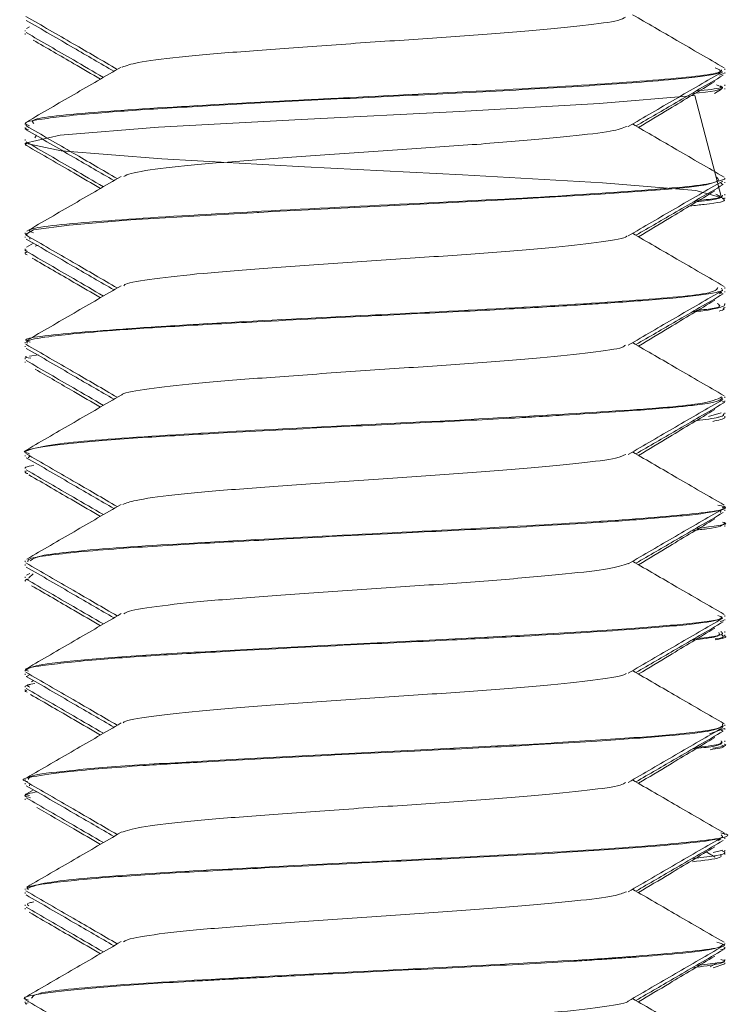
# Model space of a CAD drawing. Header units: millimetres. Extents: x -336 to 487, y -1247 to -28.
# Tile 38 of 49: x 369.45 to 377.63, y -483.29 to -472.04. Entities that reach past the tile are written whole.
import ezdxf

# ---------------------------------------------------------------- set-up
doc = ezdxf.new("R2010")
doc.units = ezdxf.units.MM

msp = doc.modelspace()

# ---------------------------------------------------------------- linework, layer by layer
at = {"color": 7, "linetype": 'Continuous', "lineweight": 15}
for p, q in [((369.515, -472.157), (369.515, -472.167)), ((369.566, -472.118), (369.533, -472.137)), ((369.515, -472.195), (369.515, -472.205)), ((377.515, -472.608), (377.515, -472.599)), ((377.453, -472.671), (377.501, -472.652)), ((377.515, -472.652), (377.515, -472.641)), ((377.397, -472.879), (377.476, -472.831)), ((377.515, -472.792), (377.515, -472.782)), ((377.515, -472.831), (377.515, -472.821)), ((369.515, -473.224), (369.515, -473.233)), ((369.515, -473.267), (369.515, -473.277)), ((369.515, -473.407), (369.515, -473.417)), ((369.646, -473.357), (369.628, -473.388)), ((369.515, -473.446), (369.515, -473.456)), ((377.515, -473.858), (377.515, -473.849)), ((377.488, -473.921), (377.47, -473.902)), ((377.515, -473.902), (377.515, -473.892)), ((377.515, -474.041), (377.515, -474.032)), ((377.515, -474.081), (377.515, -474.071)), ((369.515, -474.473), (369.515, -474.483)), ((369.515, -474.517), (369.515, -474.527)), ((369.569, -474.544), (369.57, -474.527)), ((369.515, -474.657), (369.515, -474.667)), ((369.611, -474.592), (369.533, -474.637)), ((369.631, -474.625), (369.664, -474.612)), ((369.515, -474.696), (369.515, -474.706)), ((377.515, -475.108), (377.515, -475.098)), ((377.436, -475.142), (377.487, -475.166)), ((377.454, -475.171), (377.477, -475.152)), ((377.515, -475.152), (377.515, -475.142)), ((377.515, -475.292), (377.515, -475.281)), ((377.515, -475.331), (377.515, -475.321)), ((369.515, -475.723), (369.515, -475.733)), ((369.515, -475.767), (369.515, -475.777)), ((369.566, -475.884), (369.668, -475.867)), ((369.515, -475.906), (369.515, -475.917)), ((369.515, -475.946), (369.515, -475.956)), ((377.515, -476.358), (377.515, -476.348)), ((377.515, -476.402), (377.515, -476.392)), ((377.474, -476.531), (377.328, -476.573)), ((377.515, -476.542), (377.515, -476.531)), ((377.515, -476.581), (377.515, -476.57)), ((369.515, -476.973), (369.515, -476.983)), ((369.515, -477.017), (369.515, -477.027)), ((369.552, -477.044), (369.569, -477.027)), ((369.515, -477.156), (369.515, -477.167)), ((369.515, -477.195), (369.515, -477.206)), ((377.467, -477.671), (377.468, -477.652)), ((377.515, -477.608), (377.515, -477.598)), ((377.515, -477.652), (377.515, -477.641)), ((377.515, -477.792), (377.515, -477.782)), ((377.515, -477.831), (377.515, -477.82)), ((369.515, -478.223), (369.515, -478.233)), ((369.515, -478.266), (369.515, -478.277)), ((369.569, -478.366), (369.533, -478.387)), ((369.558, -478.417), (369.608, -478.373)), ((369.515, -478.407), (369.515, -478.417)), ((369.515, -478.445), (369.515, -478.456)), ((377.463, -478.921), (377.503, -478.902)), ((377.515, -478.858), (377.515, -478.849)), ((377.515, -478.902), (377.515, -478.892)), ((377.515, -479.042), (377.515, -479.032)), ((377.515, -479.081), (377.515, -479.071)), ((369.515, -479.473), (369.515, -479.483)), ((369.515, -479.517), (369.515, -479.527)), ((369.532, -479.544), (369.564, -479.527)), ((369.611, -479.592), (369.587, -479.606)), ((369.515, -479.657), (369.515, -479.667)), ((369.515, -479.696), (369.515, -479.706)), ((369.573, -479.638), (369.516, -479.657)), ((377.51, -480.142), (377.341, -480.201)), ((377.492, -480.171), (377.465, -480.152)), ((377.515, -480.108), (377.515, -480.098)), ((377.515, -480.152), (377.515, -480.142)), ((377.515, -480.291), (377.515, -480.282)), ((377.515, -480.331), (377.515, -480.321)), ((369.515, -480.723), (369.515, -480.733)), ((369.515, -480.767), (369.515, -480.777)), ((369.611, -480.842), (369.533, -480.887)), ((369.567, -480.794), (369.569, -480.777)), ((369.515, -480.906), (369.515, -480.917)), ((369.515, -480.945), (369.515, -480.956)), ((377.437, -481.421), (377.469, -481.402)), ((377.515, -481.358), (377.515, -481.348)), ((377.515, -481.402), (377.515, -481.392)), ((377.493, -481.531), (377.382, -481.559)), ((377.515, -481.542), (377.515, -481.531)), ((377.404, -481.613), (377.301, -481.552)), ((377.515, -481.581), (377.515, -481.57)), ((369.515, -481.973), (369.515, -481.983)), ((369.515, -482.017), (369.515, -482.027)), ((369.515, -482.157), (369.515, -482.167)), ((369.515, -482.195), (369.515, -482.206)), ((377.515, -482.608), (377.515, -482.598)), ((377.515, -482.652), (377.515, -482.641)), ((377.429, -482.82), (377.347, -482.865)), ((377.38, -482.877), (377.514, -482.831)), ((377.515, -482.792), (377.515, -482.782)), ((377.515, -482.831), (377.515, -482.82)), ((369.515, -483.223), (369.515, -483.233)), ((369.515, -483.266), (369.515, -483.277))]:
    msp.add_line(p, q, dxfattribs=at)
at = {"color": 7, "linetype": 'Continuous', "lineweight": 15, "flags": 128}
for points in [[(377.476, -474.071), (377.173, -472.902), (376.078, -472.995), (374.482, -473.084), (372.67, -473.176), (371.042, -473.265), (369.915, -473.355), (369.515, -473.447), (369.927, -473.536), (371.08, -473.628), (372.71, -473.717), (374.517, -473.808), (376.117, -473.899), (377.183, -473.988), (377.51, -474.081), (377.51, -474.081)], [(369.541, -474.497), (369.519, -474.492), (369.61, -474.44), (370.019, -474.383), (370.726, -474.324), (371.641, -474.269), (371.906, -474.254), (372.052, -474.246), (372.128, -474.242), (372.167, -474.24), (372.176, -474.24), (372.181, -474.239), (372.182, -474.239), (372.182, -474.239), (372.182, -474.239), (372.182, -474.239), (372.182, -474.239), (372.182, -474.239), (372.182, -474.239), (372.183, -474.239), (372.183, -474.239), (372.187, -474.239), (372.245, -474.236), (372.345, -474.23), (372.677, -474.213), (373.959, -474.148), (375.064, -474.093), (376.094, -474.031), (376.828, -473.977), (377.079, -473.953), (377.302, -473.924), (377.515, -473.86), (377.508, -473.858)]]:
    msp.add_lwpolyline(points, dxfattribs=at)
at = {"color": 7, "linetype": 'Continuous', "lineweight": 15}
for points, knots in [([(369.525, -471.997), (369.705, -472.102), (370.053, -472.303), (370.401, -472.505), (370.569, -472.603)], [0, 0, 0, 0, 0.517336, 1, 1, 1, 1]), ([(369.529, -472.044), (369.709, -472.148), (370.043, -472.342), (370.377, -472.536), (370.531, -472.625)], [0, 0, 0, 0, 0.539771, 1, 1, 1, 1]), ([(376.38, -472.006), (376.359, -472.018), (376.302, -472.052), (375.918, -472.102), (375.3, -472.162), (374.507, -472.225), (373.625, -472.282), (372.735, -472.345), (371.913, -472.405), (371.243, -472.463), (370.775, -472.524), (370.672, -472.561), (370.624, -472.578)], [0, 0, 0, 0, 0.063626, 0.168297, 0.273633, 0.379963, 0.483992, 0.590329, 0.69565, 0.800334, 0.906852, 1, 1, 1, 1]), ([(377.507, -472.585), (377.327, -472.481), (376.978, -472.279), (376.629, -472.076), (376.46, -471.978)], [0, 0, 0, 0, 0.515927, 1, 1, 1, 1]), ([(369.527, -472.182), (369.707, -472.287), (370.001, -472.457), (370.296, -472.629), (370.41, -472.695)], [0, 0, 0, 0, 0.611587, 1, 1, 1, 1]), ([(369.608, -472.269), (369.763, -472.359), (370.02, -472.507), (370.276, -472.656), (370.377, -472.715)], [0, 0, 0, 0, 0.6049901, 1, 1, 1, 1]), ([(369.566, -473.248), (369.545, -473.24), (369.474, -473.213), (369.697, -473.168), (370.232, -473.108), (370.942, -473.058), (371.546, -473.024), (372.248, -472.985), (373.208, -472.935), (374.423, -472.877), (375.6, -472.815), (376.494, -472.756), (377.123, -472.702), (377.48, -472.654), (377.476, -472.621), (377.475, -472.608)], [0, 0, 0, 0, 0.0367859, 0.1204814, 0.2274299, 0.3083242, 0.351022, 0.3965209, 0.4895496, 0.5776117, 0.6779207, 0.7805865, 0.8455342, 0.9400956, 1, 1, 1, 1]), ([(370.614, -472.577), (370.435, -472.681), (370.075, -472.89), (369.715, -473.098), (369.535, -473.203)], [0, 0, 0, 0, 0.499694, 1, 1, 1, 1]), ([(377.405, -472.586), (377.443, -472.601), (377.556, -472.646), (376.849, -472.722), (375.478, -472.814), (373.668, -472.902), (371.832, -472.996), (370.369, -473.083), (369.552, -473.162), (369.6, -473.208), (369.617, -473.224)], [0, 0, 0, 0, 0.072784, 0.214535, 0.356893, 0.497766, 0.640782, 0.78157, 0.924158, 1, 1, 1, 1]), ([(376.411, -473.257), (376.591, -473.152), (376.95, -472.943), (377.311, -472.734), (377.491, -472.63)], [0, 0, 0, 0, 0.499656, 1, 1, 1, 1]), ([(376.499, -473.25), (376.652, -473.161), (376.984, -472.968), (377.317, -472.775), (377.497, -472.671)], [0, 0, 0, 0, 0.460378, 1, 1, 1, 1]), ([(376.528, -473.267), (376.646, -473.196), (376.937, -473.022), (377.227, -472.847), (377.399, -472.743)], [0, 0, 0, 0, 0.406138, 1, 1, 1, 1]), ([(377.138, -472.879), (377.139, -472.879), (377.373, -472.858), (377.525, -472.829), (377.478, -472.8), (377.466, -472.792)], [0, 0, 0, 0, 0.001096, 0.739761, 1, 1, 1, 1]), ([(377.421, -472.782), (377.457, -472.793), (377.535, -472.816), (377.31, -472.838), (377.188, -472.85)], [0, 0, 0, 0, 0.4583897, 1, 1, 1, 1]), ([(369.556, -473.294), (369.536, -473.29), (369.505, -473.285), (369.524, -473.279), (369.53, -473.277)], [0, 0, 0, 0, 0.657187, 1, 1, 1, 1]), ([(369.525, -473.247), (369.705, -473.352), (370.053, -473.553), (370.401, -473.755), (370.569, -473.853)], [0, 0, 0, 0, 0.517336, 1, 1, 1, 1]), ([(369.529, -473.294), (369.709, -473.398), (370.043, -473.592), (370.377, -473.786), (370.531, -473.875)], [0, 0, 0, 0, 0.539771, 1, 1, 1, 1]), ([(376.399, -473.255), (376.349, -473.274), (376.243, -473.313), (375.771, -473.367), (375.098, -473.43), (374.273, -473.491), (373.38, -473.548), (372.503, -473.612), (371.712, -473.67), (371.097, -473.73), (370.718, -473.785), (370.664, -473.816), (370.644, -473.828)], [0, 0, 0, 0, 0.093307, 0.197406, 0.303495, 0.409244, 0.513563, 0.620112, 0.724531, 0.830152, 0.93633, 1, 1, 1, 1]), ([(377.507, -473.835), (377.327, -473.731), (376.978, -473.529), (376.629, -473.326), (376.46, -473.228)], [0, 0, 0, 0, 0.515927, 1, 1, 1, 1]), ([(369.54, -473.475), (369.527, -473.471), (369.506, -473.465), (369.529, -473.458), (369.537, -473.456)], [0, 0, 0, 0, 0.6065684, 1, 1, 1, 1]), ([(369.527, -473.432), (369.707, -473.537), (370.001, -473.707), (370.296, -473.879), (370.41, -473.945)], [0, 0, 0, 0, 0.611587, 1, 1, 1, 1]), ([(369.533, -473.475), (369.713, -473.579), (369.995, -473.742), (370.276, -473.906), (370.377, -473.965)], [0, 0, 0, 0, 0.640327, 1, 1, 1, 1]), ([(370.614, -473.827), (370.435, -473.931), (370.075, -474.14), (369.715, -474.348), (369.535, -474.453)], [0, 0, 0, 0, 0.499694, 1, 1, 1, 1]), ([(377.419, -473.836), (377.442, -473.857), (377.498, -473.908), (376.646, -473.987), (375.17, -474.081), (373.328, -474.168), (371.523, -474.262), (370.171, -474.35), (369.488, -474.421), (369.584, -474.463), (369.61, -474.473)], [0, 0, 0, 0, 0.098479, 0.239637, 0.382631, 0.523436, 0.666366, 0.807617, 0.949451, 1, 1, 1, 1]), ([(376.411, -474.507), (376.591, -474.402), (376.95, -474.193), (377.311, -473.984), (377.491, -473.88)], [0, 0, 0, 0, 0.499656, 1, 1, 1, 1]), ([(376.499, -474.5), (376.652, -474.411), (376.984, -474.218), (377.317, -474.025), (377.497, -473.921)], [0, 0, 0, 0, 0.460378, 1, 1, 1, 1]), ([(376.528, -474.517), (376.646, -474.446), (376.937, -474.272), (377.227, -474.097), (377.399, -473.993)], [0, 0, 0, 0, 0.406138, 1, 1, 1, 1]), ([(377.118, -474.165), (377.174, -474.159), (377.423, -474.134), (377.546, -474.108), (377.495, -474.085), (377.487, -474.081)], [0, 0, 0, 0, 0.19579, 0.86472, 1, 1, 1, 1]), ([(377.149, -474.123), (377.24, -474.113), (377.479, -474.087), (377.485, -474.059), (377.489, -474.041)], [0, 0, 0, 0, 0.383957, 1, 1, 1, 1]), ([(377.411, -474.032), (377.453, -474.048), (377.517, -474.073), (377.265, -474.097), (377.181, -474.105)], [0, 0, 0, 0, 0.66364, 1, 1, 1, 1]), ([(369.525, -474.497), (369.705, -474.602), (370.053, -474.803), (370.401, -475.005), (370.569, -475.103)], [0, 0, 0, 0, 0.517336, 1, 1, 1, 1]), ([(369.529, -474.544), (369.709, -474.648), (370.043, -474.842), (370.377, -475.036), (370.531, -475.125)], [0, 0, 0, 0, 0.539771, 1, 1, 1, 1]), ([(376.396, -474.507), (376.395, -474.509), (376.391, -474.532), (376.126, -474.577), (375.613, -474.634), (374.884, -474.697), (374.035, -474.756), (373.137, -474.815), (372.277, -474.878), (371.523, -474.935), (370.969, -474.998), (370.666, -475.045), (370.647, -475.071), (370.643, -475.078)], [0, 0, 0, 0, 0.013742, 0.120127, 0.224518, 0.331302, 0.436426, 0.541884, 0.648577, 0.752904, 0.859461, 0.965237, 1, 1, 1, 1]), ([(377.507, -475.085), (377.327, -474.981), (376.978, -474.779), (376.629, -474.576), (376.46, -474.478)], [0, 0, 0, 0, 0.515927, 1, 1, 1, 1]), ([(369.539, -474.682), (369.525, -474.679), (369.506, -474.673), (369.522, -474.668), (369.527, -474.667)], [0, 0, 0, 0, 0.707124, 1, 1, 1, 1]), ([(369.539, -474.725), (369.526, -474.718), (369.501, -474.706), (369.53, -474.694), (369.544, -474.688)], [0, 0, 0, 0, 0.53977, 1, 1, 1, 1]), ([(369.527, -474.682), (369.707, -474.787), (370.001, -474.957), (370.296, -475.129), (370.41, -475.195)], [0, 0, 0, 0, 0.611587, 1, 1, 1, 1]), ([(369.595, -474.761), (369.755, -474.854), (370.015, -475.005), (370.276, -475.156), (370.377, -475.215)], [0, 0, 0, 0, 0.611501, 1, 1, 1, 1]), ([(377.434, -475.098), (377.423, -475.121), (377.396, -475.174), (376.415, -475.253), (374.851, -475.348), (372.991, -475.435), (371.227, -475.527), (369.999, -475.618), (369.431, -475.681), (369.556, -475.717), (369.575, -475.723)], [0, 0, 0, 0, 0.1070018, 0.2506499, 0.3965819, 0.5404109, 0.6855455, 0.8303617, 0.974344, 1, 1, 1, 1]), ([(369.544, -475.733), (369.538, -475.725), (369.517, -475.701), (369.787, -475.655), (370.383, -475.595), (371.249, -475.539), (372.266, -475.485), (373.428, -475.423), (374.411, -475.377), (375.171, -475.337), (375.663, -475.309), (376.031, -475.285), (376.29, -475.268), (376.709, -475.238), (377.205, -475.194), (377.515, -475.145), (377.483, -475.117), (377.473, -475.108)], [0, 0, 0, 0, 0.0358802, 0.1183835, 0.2298369, 0.3110472, 0.3903342, 0.5004844, 0.5874313, 0.6250358, 0.6929162, 0.7202805, 0.7356608, 0.7750281, 0.8640401, 0.9594735, 1, 1, 1, 1]), ([(370.614, -475.077), (370.435, -475.181), (370.075, -475.39), (369.715, -475.598), (369.535, -475.703)], [0, 0, 0, 0, 0.499694, 1, 1, 1, 1]), ([(376.411, -475.757), (376.591, -475.652), (376.95, -475.443), (377.311, -475.234), (377.491, -475.13)], [0, 0, 0, 0, 0.499656, 1, 1, 1, 1]), ([(376.499, -475.75), (376.652, -475.661), (376.984, -475.468), (377.317, -475.275), (377.497, -475.171)], [0, 0, 0, 0, 0.460378, 1, 1, 1, 1]), ([(376.528, -475.767), (376.646, -475.696), (376.937, -475.522), (377.227, -475.347), (377.399, -475.243)], [0, 0, 0, 0, 0.406138, 1, 1, 1, 1]), ([(377.143, -475.376), (377.177, -475.373), (377.291, -475.362), (377.421, -475.337), (377.516, -475.312), (377.512, -475.294), (377.511, -475.292)], [0, 0, 0, 0, 0.1162697, 0.395192, 0.898679, 1, 1, 1, 1]), ([(377.428, -475.281), (377.464, -475.304), (377.508, -475.33), (377.22, -475.356), (377.171, -475.36)], [0, 0, 0, 0, 0.8318644, 1, 1, 1, 1]), ([(377.45, -475.367), (377.477, -475.359), (377.52, -475.347), (377.502, -475.335), (377.496, -475.331)], [0, 0, 0, 0, 0.654014, 1, 1, 1, 1]), ([(369.525, -475.747), (369.705, -475.852), (370.053, -476.053), (370.401, -476.255), (370.569, -476.353)], [0, 0, 0, 0, 0.517336, 1, 1, 1, 1]), ([(376.379, -475.756), (376.37, -475.765), (376.339, -475.794), (376.01, -475.842), (375.431, -475.9), (374.663, -475.964), (373.793, -476.021), (372.897, -476.083), (372.059, -476.144), (371.345, -476.201), (370.861, -476.265), (370.619, -476.305), (370.621, -476.326), (370.622, -476.327)], [0, 0, 0, 0, 0.043431, 0.149055, 0.254016, 0.36083, 0.465277, 0.571551, 0.677722, 0.782236, 0.889068, 0.993905, 1, 1, 1, 1]), ([(377.507, -476.335), (377.327, -476.231), (376.978, -476.029), (376.629, -475.826), (376.46, -475.728)], [0, 0, 0, 0, 0.515927, 1, 1, 1, 1]), ([(369.533, -475.887), (369.533, -475.887), (369.494, -475.894), (369.538, -475.9), (369.582, -475.906)], [0, 0, 0, 0, 0.0066464, 1, 1, 1, 1]), ([(369.529, -475.794), (369.709, -475.898), (370.043, -476.092), (370.377, -476.286), (370.531, -476.375)], [0, 0, 0, 0, 0.539771, 1, 1, 1, 1]), ([(369.527, -475.932), (369.707, -476.037), (370.001, -476.207), (370.296, -476.379), (370.41, -476.445)], [0, 0, 0, 0, 0.611587, 1, 1, 1, 1]), ([(369.631, -476.032), (369.778, -476.117), (370.027, -476.261), (370.276, -476.406), (370.377, -476.465)], [0, 0, 0, 0, 0.593091, 1, 1, 1, 1]), ([(377.482, -476.348), (377.427, -476.376), (377.314, -476.436), (376.168, -476.52), (374.524, -476.613), (372.651, -476.703), (370.973, -476.792), (369.754, -476.885), (369.595, -476.944), (369.515, -476.973)], [0, 0, 0, 0, 0.133232, 0.276883, 0.422382, 0.566752, 0.711012, 0.856605, 1, 1, 1, 1]), ([(370.614, -476.327), (370.435, -476.431), (370.075, -476.64), (369.715, -476.848), (369.535, -476.953)], [0, 0, 0, 0, 0.499694, 1, 1, 1, 1]), ([(369.566, -476.998), (369.546, -476.992), (369.458, -476.97), (369.636, -476.93), (370.078, -476.871), (370.851, -476.812), (371.831, -476.758), (372.963, -476.697), (374.139, -476.64), (374.917, -476.601), (375.398, -476.574), (375.782, -476.551), (376.371, -476.513), (376.865, -476.475), (377.199, -476.441), (377.451, -476.404), (377.475, -476.376), (377.489, -476.358)], [0, 0, 0, 0, 0.023814, 0.103358, 0.20044, 0.291146, 0.372054, 0.47183, 0.562045, 0.643734, 0.659597, 0.687172, 0.747083, 0.833362, 0.869345, 0.917858, 1, 1, 1, 1]), ([(376.411, -477.007), (376.591, -476.902), (376.95, -476.693), (377.311, -476.484), (377.491, -476.38)], [0, 0, 0, 0, 0.499656, 1, 1, 1, 1]), ([(376.499, -477), (376.652, -476.911), (376.984, -476.718), (377.317, -476.525), (377.497, -476.421)], [0, 0, 0, 0, 0.460378, 1, 1, 1, 1]), ([(377.487, -476.421), (377.498, -476.418), (377.521, -476.411), (377.5, -476.405), (377.49, -476.402)], [0, 0, 0, 0, 0.5083518, 1, 1, 1, 1]), ([(376.528, -477.017), (376.646, -476.946), (376.937, -476.772), (377.227, -476.597), (377.399, -476.493)], [0, 0, 0, 0, 0.406138, 1, 1, 1, 1]), ([(377.145, -476.625), (377.251, -476.613), (377.384, -476.597), (377.466, -476.574), (377.512, -476.559), (377.502, -476.547), (377.497, -476.542)], [0, 0, 0, 0, 0.467343, 0.589027, 0.800551, 1, 1, 1, 1]), ([(377.377, -476.628), (377.442, -476.615), (377.516, -476.599), (377.514, -476.583), (377.514, -476.581)], [0, 0, 0, 0, 0.878116, 1, 1, 1, 1]), ([(369.525, -476.997), (369.705, -477.102), (370.053, -477.303), (370.401, -477.505), (370.569, -477.603)], [0, 0, 0, 0, 0.5173356, 1, 1, 1, 1]), ([(376.384, -477.006), (376.355, -477.02), (376.284, -477.055), (375.874, -477.107), (375.237, -477.168), (374.434, -477.23), (373.548, -477.287), (372.661, -477.35), (371.849, -477.409), (371.195, -477.469), (370.757, -477.528), (370.67, -477.562), (370.632, -477.578)], [0, 0, 0, 0, 0.072985, 0.177418, 0.283033, 0.389223, 0.493286, 0.599733, 0.704746, 0.809734, 0.916188, 1, 1, 1, 1]), ([(377.507, -477.585), (377.327, -477.481), (376.978, -477.279), (376.629, -477.076), (376.46, -476.978)], [0, 0, 0, 0, 0.515927, 1, 1, 1, 1]), ([(369.517, -477.167), (369.516, -477.166), (369.512, -477.162), (369.522, -477.149), (369.578, -477.138), (369.616, -477.13)], [0, 0, 0, 0, 0.050367, 0.355188, 1, 1, 1, 1]), ([(369.529, -477.044), (369.709, -477.148), (370.043, -477.342), (370.377, -477.536), (370.531, -477.625)], [0, 0, 0, 0, 0.539771, 1, 1, 1, 1]), ([(369.545, -477.225), (369.538, -477.224), (369.505, -477.217), (369.519, -477.211), (369.53, -477.206)], [0, 0, 0, 0, 0.2093083, 1, 1, 1, 1]), ([(369.527, -477.182), (369.707, -477.287), (370.001, -477.457), (370.296, -477.629), (370.41, -477.695)], [0, 0, 0, 0, 0.611587, 1, 1, 1, 1]), ([(369.557, -477.239), (369.729, -477.339), (370.003, -477.497), (370.276, -477.656), (370.377, -477.715)], [0, 0, 0, 0, 0.629534, 1, 1, 1, 1]), ([(370.614, -477.577), (370.435, -477.681), (370.075, -477.89), (369.715, -478.098), (369.535, -478.203)], [0, 0, 0, 0, 0.499694, 1, 1, 1, 1]), ([(377.434, -477.585), (377.465, -477.592), (377.63, -477.629), (377.111, -477.699), (375.922, -477.788), (374.185, -477.878), (372.323, -477.97), (370.717, -478.058), (369.667, -478.146), (369.604, -478.199), (369.575, -478.223)], [0, 0, 0, 0, 0.033255, 0.176077, 0.317207, 0.458939, 0.601245, 0.74209, 0.885067, 1, 1, 1, 1]), ([(369.548, -478.233), (369.546, -478.222), (369.542, -478.197), (369.836, -478.149), (370.457, -478.088), (371.437, -478.029), (372.517, -477.971), (373.662, -477.912), (374.885, -477.854), (375.878, -477.797), (376.72, -477.739), (377.279, -477.685), (377.545, -477.637), (377.494, -477.612), (377.485, -477.608)], [0, 0, 0, 0, 0.055415, 0.117558, 0.239472, 0.333486, 0.411945, 0.5181, 0.604043, 0.707105, 0.78288, 0.881292, 0.978807, 1, 1, 1, 1]), ([(376.411, -478.257), (376.591, -478.152), (376.95, -477.943), (377.311, -477.734), (377.491, -477.63)], [0, 0, 0, 0, 0.499656, 1, 1, 1, 1]), ([(376.499, -478.25), (376.652, -478.161), (376.984, -477.968), (377.317, -477.775), (377.497, -477.671)], [0, 0, 0, 0, 0.460378, 1, 1, 1, 1]), ([(376.528, -478.267), (376.646, -478.196), (376.937, -478.022), (377.227, -477.847), (377.399, -477.743)], [0, 0, 0, 0, 0.406138, 1, 1, 1, 1]), ([(377.146, -477.875), (377.204, -477.869), (377.465, -477.842), (377.492, -477.814), (377.514, -477.792)], [0, 0, 0, 0, 0.22296, 1, 1, 1, 1]), ([(377.489, -477.782), (377.498, -477.784), (377.598, -477.807), (377.382, -477.831), (377.185, -477.852)], [0, 0, 0, 0, 0.086479, 1, 1, 1, 1]), ([(369.525, -478.247), (369.705, -478.352), (370.053, -478.553), (370.401, -478.755), (370.569, -478.853)], [0, 0, 0, 0, 0.517336, 1, 1, 1, 1]), ([(376.41, -478.255), (376.348, -478.275), (376.224, -478.316), (375.72, -478.372), (375.032, -478.435), (374.199, -478.496), (373.303, -478.554), (372.431, -478.617), (371.651, -478.674), (371.055, -478.736), (370.701, -478.788), (370.66, -478.818), (370.646, -478.828)], [0, 0, 0, 0, 0.10265, 0.206679, 0.312925, 0.418409, 0.522929, 0.629461, 0.73369, 0.839542, 0.945531, 1, 1, 1, 1]), ([(377.507, -478.835), (377.327, -478.731), (376.978, -478.529), (376.629, -478.326), (376.46, -478.228)], [0, 0, 0, 0, 0.515927, 1, 1, 1, 1]), ([(369.529, -478.294), (369.709, -478.398), (370.043, -478.592), (370.377, -478.786), (370.531, -478.875)], [0, 0, 0, 0, 0.539771, 1, 1, 1, 1]), ([(369.524, -478.456), (369.516, -478.45), (369.505, -478.441), (369.549, -478.433), (369.559, -478.431)], [0, 0, 0, 0, 0.7732317, 1, 1, 1, 1]), ([(369.527, -478.432), (369.707, -478.537), (370.001, -478.707), (370.296, -478.879), (370.41, -478.945)], [0, 0, 0, 0, 0.611587, 1, 1, 1, 1]), ([(369.588, -478.507), (369.75, -478.601), (370.013, -478.753), (370.276, -478.906), (370.377, -478.965)], [0, 0, 0, 0, 0.6154, 1, 1, 1, 1]), ([(370.614, -478.827), (370.435, -478.931), (370.075, -479.14), (369.715, -479.348), (369.535, -479.453)], [0, 0, 0, 0, 0.499694, 1, 1, 1, 1]), ([(369.553, -479.483), (369.54, -479.479), (369.477, -479.457), (369.727, -479.416), (370.248, -479.356), (371.077, -479.299), (372.066, -479.245), (373.22, -479.184), (374.339, -479.131), (375.431, -479.074), (376.418, -479.012), (377.124, -478.953), (377.481, -478.901), (377.476, -478.871), (377.473, -478.858)], [0, 0, 0, 0, 0.019848, 0.101904, 0.21322, 0.293614, 0.374198, 0.48447, 0.571041, 0.640227, 0.759613, 0.854656, 0.938531, 1, 1, 1, 1]), ([(377.434, -478.849), (377.459, -478.857), (377.545, -478.885), (377.185, -478.936), (376.541, -478.992), (375.586, -479.055), (374.45, -479.116), (373.226, -479.174), (372.033, -479.237), (370.969, -479.294), (370.146, -479.356), (369.61, -479.417), (369.551, -479.454), (369.523, -479.473)], [0, 0, 0, 0, 0.039422, 0.136872, 0.232168, 0.329485, 0.426107, 0.521851, 0.619429, 0.714907, 0.811865, 0.908948, 1, 1, 1, 1]), ([(376.411, -479.507), (376.591, -479.402), (376.95, -479.193), (377.311, -478.984), (377.491, -478.88)], [0, 0, 0, 0, 0.499656, 1, 1, 1, 1]), ([(376.499, -479.5), (376.652, -479.411), (376.984, -479.218), (377.317, -479.025), (377.497, -478.921)], [0, 0, 0, 0, 0.460378, 1, 1, 1, 1]), ([(376.528, -479.517), (376.646, -479.446), (376.937, -479.272), (377.227, -479.097), (377.399, -478.993)], [0, 0, 0, 0, 0.406138, 1, 1, 1, 1]), ([(377.139, -479.129), (377.145, -479.128), (377.306, -479.113), (377.471, -479.084), (377.454, -479.056), (377.445, -479.042)], [0, 0, 0, 0, 0.019915, 0.51996, 1, 1, 1, 1]), ([(377.471, -479.032), (377.481, -479.039), (377.518, -479.068), (377.385, -479.096), (377.164, -479.116), (377.16, -479.116)], [0, 0, 0, 0, 0.27049, 0.988634, 1, 1, 1, 1]), ([(377.48, -479.071), (377.501, -479.086), (377.522, -479.101), (377.409, -479.116), (377.406, -479.116)], [0, 0, 0, 0, 0.974286, 1, 1, 1, 1]), ([(377.408, -479.127), (377.483, -479.112), (377.563, -479.097), (377.508, -479.082), (377.504, -479.081)], [0, 0, 0, 0, 0.93323, 1, 1, 1, 1]), ([(369.525, -479.497), (369.705, -479.602), (370.053, -479.803), (370.401, -480.005), (370.569, -480.103)], [0, 0, 0, 0, 0.517336, 1, 1, 1, 1]), ([(377.507, -480.085), (377.327, -479.981), (376.978, -479.779), (376.629, -479.576), (376.46, -479.478)], [0, 0, 0, 0, 0.515927, 1, 1, 1, 1]), ([(369.529, -479.544), (369.709, -479.648), (370.043, -479.842), (370.377, -480.036), (370.531, -480.125)], [0, 0, 0, 0, 0.539771, 1, 1, 1, 1]), ([(376.388, -479.507), (376.386, -479.511), (376.375, -479.536), (376.092, -479.582), (375.557, -479.639), (374.816, -479.702), (373.959, -479.76), (373.061, -479.821), (372.207, -479.883), (371.465, -479.94), (370.933, -480.003), (370.651, -480.048), (370.64, -480.073), (370.638, -480.077)], [0, 0, 0, 0, 0.023091, 0.129276, 0.233788, 0.340624, 0.445476, 0.551231, 0.657801, 0.762127, 0.868813, 0.974297, 1, 1, 1, 1]), ([(369.54, -479.725), (369.526, -479.721), (369.504, -479.714), (369.527, -479.708), (369.534, -479.706)], [0, 0, 0, 0, 0.67591, 1, 1, 1, 1]), ([(369.571, -479.667), (369.548, -479.658), (369.51, -479.644), (369.594, -479.63), (369.628, -479.625)], [0, 0, 0, 0, 0.596069, 1, 1, 1, 1]), ([(369.527, -479.682), (369.707, -479.787), (370.001, -479.957), (370.296, -480.129), (370.41, -480.195)], [0, 0, 0, 0, 0.611587, 1, 1, 1, 1]), ([(369.577, -479.751), (369.743, -479.847), (370.009, -480.001), (370.276, -480.156), (370.377, -480.215)], [0, 0, 0, 0, 0.620255, 1, 1, 1, 1]), ([(369.541, -480.747), (369.533, -480.746), (369.447, -480.726), (369.592, -480.689), (369.988, -480.63), (370.707, -480.572), (371.615, -480.519), (372.671, -480.462), (373.897, -480.401), (375.101, -480.343), (376.105, -480.282), (376.872, -480.226), (377.407, -480.17), (377.467, -480.13), (377.499, -480.108)], [0, 0, 0, 0, 0.007863, 0.090285, 0.18251, 0.285469, 0.349605, 0.443297, 0.546508, 0.631503, 0.731019, 0.816397, 0.900599, 1, 1, 1, 1]), ([(370.614, -480.077), (370.435, -480.181), (370.075, -480.39), (369.715, -480.598), (369.535, -480.703)], [0, 0, 0, 0, 0.499694, 1, 1, 1, 1]), ([(377.489, -480.086), (377.49, -480.104), (377.494, -480.142), (377.051, -480.202), (376.303, -480.259), (375.294, -480.322), (374.122, -480.38), (372.895, -480.441), (371.727, -480.503), (370.716, -480.56), (369.975, -480.623), (369.556, -480.676), (369.555, -480.71), (369.554, -480.723)], [0, 0, 0, 0, 0.084408, 0.179471, 0.273043, 0.368686, 0.46256, 0.55724, 0.652646, 0.746052, 0.841562, 0.936, 1, 1, 1, 1]), ([(376.411, -480.757), (376.591, -480.652), (376.95, -480.443), (377.311, -480.234), (377.491, -480.13)], [0, 0, 0, 0, 0.499656, 1, 1, 1, 1]), ([(376.499, -480.75), (376.652, -480.661), (376.984, -480.468), (377.317, -480.275), (377.497, -480.171)], [0, 0, 0, 0, 0.460378, 1, 1, 1, 1]), ([(376.528, -480.767), (376.646, -480.696), (376.937, -480.522), (377.227, -480.347), (377.399, -480.243)], [0, 0, 0, 0, 0.406138, 1, 1, 1, 1]), ([(377.148, -480.374), (377.234, -480.364), (377.475, -480.338), (377.481, -480.31), (377.485, -480.291)], [0, 0, 0, 0, 0.360223, 1, 1, 1, 1]), ([(377.472, -480.282), (377.48, -480.295), (377.496, -480.322), (377.279, -480.347), (377.171, -480.36)], [0, 0, 0, 0, 0.502566, 1, 1, 1, 1]), ([(377.346, -480.383), (377.427, -480.37), (377.537, -480.354), (377.492, -480.336), (377.48, -480.331)], [0, 0, 0, 0, 0.738089, 1, 1, 1, 1]), ([(377.512, -480.321), (377.513, -480.321), (377.559, -480.337), (377.467, -480.351), (377.376, -480.366)], [0, 0, 0, 0, 0.0186132, 1, 1, 1, 1]), ([(377.507, -481.335), (377.327, -481.231), (376.978, -481.029), (376.629, -480.826), (376.46, -480.728)], [0, 0, 0, 0, 0.515927, 1, 1, 1, 1]), ([(369.525, -480.747), (369.705, -480.852), (370.053, -481.053), (370.401, -481.255), (370.569, -481.353)], [0, 0, 0, 0, 0.5173356, 1, 1, 1, 1]), ([(369.529, -480.794), (369.709, -480.898), (370.043, -481.092), (370.377, -481.286), (370.531, -481.375)], [0, 0, 0, 0, 0.539771, 1, 1, 1, 1]), ([(376.378, -480.756), (376.364, -480.767), (376.323, -480.797), (375.969, -480.847), (375.371, -480.906), (374.592, -480.969), (373.716, -481.026), (372.822, -481.088), (371.99, -481.149), (371.302, -481.207), (370.799, -481.27), (370.675, -481.309), (370.614, -481.327)], [0, 0, 0, 0, 0.052719, 0.157861, 0.262949, 0.369523, 0.473707, 0.579992, 0.685754, 0.790276, 0.896946, 1, 1, 1, 1]), ([(369.578, -480.932), (369.551, -480.925), (369.462, -480.902), (369.577, -480.879), (369.659, -480.863)], [0, 0, 0, 0, 0.298966, 1, 1, 1, 1]), ([(369.556, -480.887), (369.543, -480.889), (369.498, -480.895), (369.538, -480.902), (369.566, -480.906)], [0, 0, 0, 0, 0.2941941, 1, 1, 1, 1]), ([(369.527, -480.932), (369.707, -481.037), (370.001, -481.207), (370.296, -481.379), (370.41, -481.445)], [0, 0, 0, 0, 0.611587, 1, 1, 1, 1]), ([(369.648, -481.042), (369.79, -481.124), (370.033, -481.265), (370.276, -481.406), (370.377, -481.465)], [0, 0, 0, 0, 0.583694, 1, 1, 1, 1]), ([(369.555, -481.983), (369.544, -481.976), (369.511, -481.953), (369.763, -481.909), (370.327, -481.849), (371.219, -481.79), (372.278, -481.734), (373.438, -481.673), (374.689, -481.614), (375.789, -481.553), (376.603, -481.497), (377.2, -481.444), (377.519, -481.398), (377.482, -481.366), (377.473, -481.358)], [0, 0, 0, 0, 0.035289, 0.108698, 0.22022, 0.312256, 0.391203, 0.501888, 0.588053, 0.6908, 0.787945, 0.849822, 0.959911, 1, 1, 1, 1]), ([(370.614, -481.327), (370.435, -481.431), (370.075, -481.64), (369.715, -481.848), (369.535, -481.953)], [0, 0, 0, 0, 0.499694, 1, 1, 1, 1]), ([(377.468, -481.335), (377.485, -481.338), (377.658, -481.371), (377.207, -481.439), (376.111, -481.526), (374.413, -481.618), (372.548, -481.708), (370.89, -481.797), (369.726, -481.888), (369.598, -481.945), (369.537, -481.973)], [0, 0, 0, 0, 0.015294, 0.158338, 0.299232, 0.441631, 0.583394, 0.724607, 0.867477, 1, 1, 1, 1]), ([(376.411, -482.007), (376.591, -481.902), (376.95, -481.693), (377.311, -481.484), (377.491, -481.38)], [0, 0, 0, 0, 0.499656, 1, 1, 1, 1]), ([(376.499, -482), (376.652, -481.911), (376.984, -481.718), (377.317, -481.525), (377.497, -481.421)], [0, 0, 0, 0, 0.460378, 1, 1, 1, 1]), ([(376.528, -482.017), (376.646, -481.946), (376.937, -481.772), (377.227, -481.597), (377.399, -481.493)], [0, 0, 0, 0, 0.406138, 1, 1, 1, 1]), ([(377.143, -481.626), (377.176, -481.623), (377.423, -481.599), (377.556, -481.57), (377.497, -481.545), (377.49, -481.542)], [0, 0, 0, 0, 0.1187, 0.882674, 1, 1, 1, 1]), ([(377.144, -481.665), (377.274, -481.649), (377.498, -481.622), (377.474, -481.593), (377.463, -481.581)], [0, 0, 0, 0, 0.580763, 1, 1, 1, 1]), ([(377.507, -482.585), (377.327, -482.481), (376.978, -482.279), (376.629, -482.076), (376.46, -481.978)], [0, 0, 0, 0, 0.515927, 1, 1, 1, 1]), ([(369.525, -481.997), (369.705, -482.102), (370.053, -482.303), (370.401, -482.505), (370.569, -482.603)], [0, 0, 0, 0, 0.517336, 1, 1, 1, 1]), ([(369.529, -482.044), (369.709, -482.148), (370.043, -482.342), (370.377, -482.536), (370.531, -482.625)], [0, 0, 0, 0, 0.539771, 1, 1, 1, 1]), ([(376.39, -482.006), (376.352, -482.022), (376.266, -482.059), (375.827, -482.112), (375.174, -482.173), (374.36, -482.235), (373.471, -482.292), (372.588, -482.356), (371.785, -482.414), (371.149, -482.474), (370.738, -482.531), (370.668, -482.564), (370.639, -482.578)], [0, 0, 0, 0, 0.082342, 0.186591, 0.292447, 0.398457, 0.502606, 0.609124, 0.713833, 0.819135, 0.925485, 1, 1, 1, 1]), ([(369.527, -482.182), (369.707, -482.287), (370.001, -482.457), (370.296, -482.629), (370.41, -482.695)], [0, 0, 0, 0, 0.611587, 1, 1, 1, 1]), ([(369.558, -482.167), (369.543, -482.156), (369.524, -482.141), (369.597, -482.127), (369.615, -482.124)], [0, 0, 0, 0, 0.751113, 1, 1, 1, 1]), ([(369.563, -482.242), (369.733, -482.341), (370.005, -482.498), (370.276, -482.656), (370.377, -482.715)], [0, 0, 0, 0, 0.6270611, 1, 1, 1, 1]), ([(369.556, -483.248), (369.54, -483.243), (369.462, -483.22), (369.632, -483.18), (370.086, -483.121), (370.758, -483.07), (371.304, -483.037), (371.597, -483.021), (371.748, -483.012), (371.824, -483.008), (371.862, -483.006), (371.882, -483.005), (371.891, -483.005), (371.896, -483.005), (371.899, -483.005), (371.9, -483.004), (371.9, -483.004), (371.901, -483.004), (371.901, -483.004), (371.901, -483.004), (371.901, -483.004), (371.901, -483.004), (371.904, -483.004), (371.913, -483.004), (371.941, -483.002), (372.035, -482.997), (372.392, -482.978), (373.125, -482.939), (374.194, -482.887), (375.127, -482.84), (375.713, -482.806), (375.988, -482.788), (376.119, -482.779), (376.184, -482.775), (376.215, -482.773), (376.231, -482.772), (376.239, -482.771), (376.243, -482.771), (376.245, -482.771), (376.246, -482.771), (376.246, -482.771), (376.246, -482.771), (376.247, -482.771), (376.247, -482.771), (376.247, -482.771), (376.247, -482.771), (376.278, -482.769), (376.365, -482.763), (376.628, -482.744), (377.056, -482.709), (377.451, -482.66), (377.478, -482.624), (377.491, -482.608)], [0, 0, 0, 0, 0.021491, 0.104201, 0.201619, 0.291715, 0.336878, 0.359474, 0.370774, 0.376424, 0.379249, 0.380661, 0.381367, 0.381721, 0.381897, 0.381985, 0.38203, 0.382052, 0.382063, 0.382068, 0.382071, 0.382072, 0.382074, 0.382857, 0.384299, 0.389161, 0.406792, 0.473567, 0.56379, 0.653567, 0.699381, 0.722303, 0.733767, 0.739498, 0.742364, 0.743797, 0.744514, 0.744872, 0.745051, 0.745141, 0.745186, 0.745208, 0.745219, 0.745225, 0.745228, 0.745229, 0.74523, 0.75519, 0.773463, 0.834864, 0.9255, 1, 1, 1, 1]), ([(370.614, -482.577), (370.435, -482.681), (370.075, -482.89), (369.715, -483.098), (369.535, -483.203)], [0, 0, 0, 0, 0.499694, 1, 1, 1, 1]), ([(377.423, -482.585), (377.458, -482.594), (377.616, -482.632), (377.062, -482.704), (375.833, -482.793), (374.079, -482.883), (372.22, -482.976), (370.641, -483.063), (369.641, -483.149), (369.605, -483.201), (369.589, -483.223)], [0, 0, 0, 0, 0.041462, 0.184127, 0.32544, 0.466913, 0.60944, 0.750189, 0.893162, 1, 1, 1, 1]), ([(376.411, -483.257), (376.591, -483.152), (376.95, -482.943), (377.311, -482.734), (377.491, -482.63)], [0, 0, 0, 0, 0.499656, 1, 1, 1, 1]), ([(377.465, -482.671), (377.492, -482.666), (377.527, -482.66), (377.508, -482.653), (377.503, -482.652)], [0, 0, 0, 0, 0.768088, 1, 1, 1, 1]), ([(376.499, -483.25), (376.652, -483.161), (376.984, -482.968), (377.317, -482.775), (377.497, -482.671)], [0, 0, 0, 0, 0.460378, 1, 1, 1, 1]), ([(376.528, -483.267), (376.646, -483.196), (376.937, -483.022), (377.227, -482.847), (377.399, -482.743)], [0, 0, 0, 0, 0.406138, 1, 1, 1, 1]), ([(377.146, -482.875), (377.261, -482.86), (377.452, -482.836), (377.513, -482.808), (377.512, -482.795), (377.512, -482.792)], [0, 0, 0, 0, 0.539721, 0.893086, 1, 1, 1, 1]), ([(377.47, -482.782), (377.486, -482.786), (377.579, -482.808), (377.366, -482.831), (377.188, -482.85)], [0, 0, 0, 0, 0.164573, 1, 1, 1, 1]), ([(369.531, -483.294), (369.53, -483.294), (369.504, -483.288), (369.527, -483.282), (369.549, -483.277)], [0, 0, 0, 0, 0.045108, 1, 1, 1, 1]), ([(369.525, -483.247), (369.705, -483.352), (370.053, -483.553), (370.401, -483.755), (370.569, -483.853)], [0, 0, 0, 0, 0.517336, 1, 1, 1, 1]), ([(376.408, -483.257), (376.408, -483.257), (376.409, -483.278), (376.164, -483.321), (375.677, -483.377), (374.963, -483.441), (374.124, -483.5), (373.227, -483.559), (372.36, -483.622), (371.591, -483.679), (371.014, -483.741), (370.685, -483.791), (370.654, -483.819), (370.645, -483.828)], [0, 0, 0, 0, 0.002796, 0.109366, 0.213685, 0.32036, 0.425852, 0.530935, 0.637723, 0.74212, 0.848478, 0.954549, 1, 1, 1, 1]), ([(377.507, -483.835), (377.327, -483.731), (376.978, -483.529), (376.629, -483.326), (376.46, -483.228)], [0, 0, 0, 0, 0.515927, 1, 1, 1, 1])]:
    msp.add_open_spline(points, degree=3, knots=knots, dxfattribs=at)

doc.saveas('drawing.dxf')
